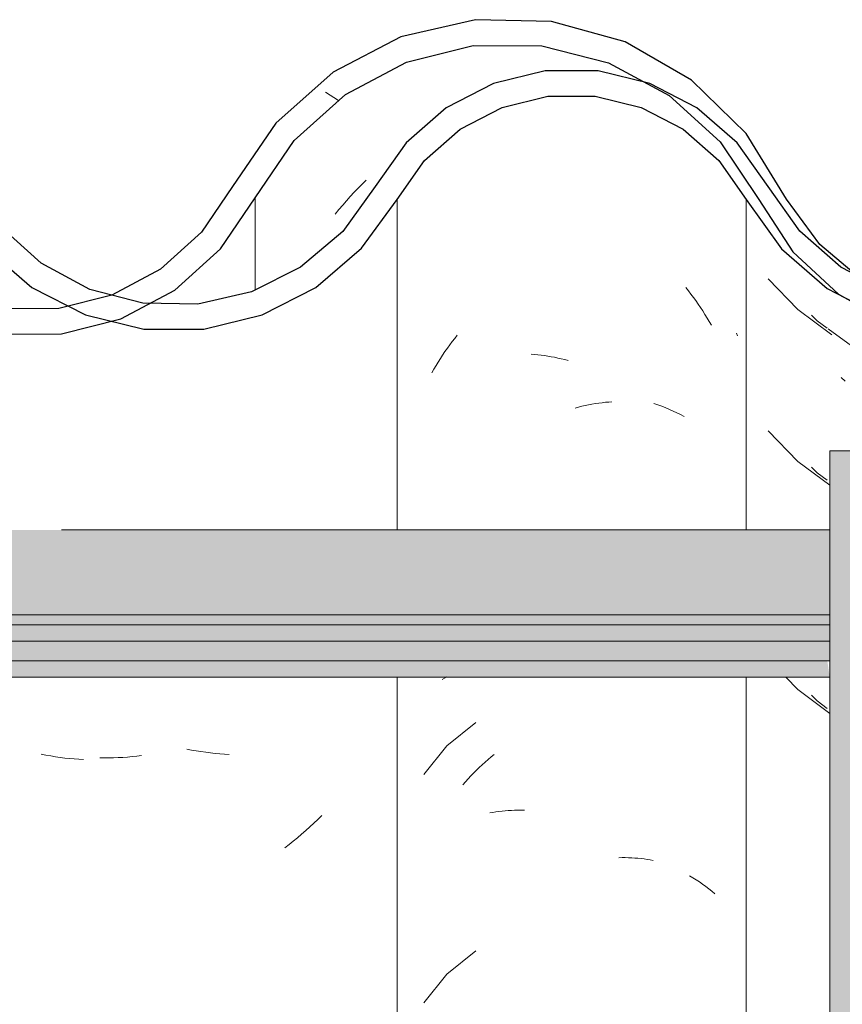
# Model space of a CAD drawing. Header units: metres. Extents: x -28.2 to 13.6, y -1.6 to 5.9.
# Tile 58 of 159: x -16.953 to -16.79, y 3.713 to 3.909. Entities that reach past the tile are written whole.
import ezdxf

# ---------------------------------------------------------------- set-up
doc = ezdxf.new("R2010")
doc.units = ezdxf.units.M
doc.layers.add('A-GLAZ-CWMG', color=7, linetype='Continuous', lineweight=5)
doc.layers.add('A-ROOF', color=7, linetype='Continuous', lineweight=5)
pattern_1 = [(50, (-14.575, 2.812), (0.364365, -0.031877), [0.0381, -0.4191]), (355, (-14.575, 2.812), (-0.070485, 0.382117), [0.03048, -0.33528]), (100.451, (-14.545, 2.81), (0.293886, 0.35023), [0.03238, -0.35618]), (46.184, (-14.575, 2.914), (0.54216, -0.084084), [0.05715, -0.62865]), (96.636, (-14.53, 2.907), (0.474805, 0.49485), [0.04857, -0.53427]), (351.184, (-14.575, 2.914), (0.47481, 0.49485), [0.04572, -0.50292]), (21, (-14.524, 2.888), (0.303226, -0.204528), [0.0381, -0.4191]), (326, (-14.524, 2.888), (0.123607, 0.36838), [0.03048, -0.33528]), (71.451, (-14.499, 2.871), (0.426833, 0.16384), [0.03238, -0.35618]), (37.5, (-14.575, 2.812), (0.0061807, 0.169108), [0.01676, -0.31445, 0.01676, -0.3236, -0.33655]), (37.5, (-14.575, 2.812), (0.0061807, 0.169108), [-0.67158, 0.01676, -0.31979]), (7.5, (-14.575, 2.812), (0.133641, 0.200358), [0.01676, -0.17729, 0.01676, -0.30683, -0.12827]), (7.5, (-14.575, 2.812), (0.133641, 0.200358), [-0.51765, 0.01676, -0.11151]), (327.5, (-14.688, 2.812), (0.2711816, -0.0114606), [0.01676, -0.11024, 0.01676, -0.37948, -0.52578]), (327.5, (-14.688, 2.812), (0.2711816, -0.0114606), [-0.52324, 0.01676, -0.50902]), (317.5, (-14.739, 2.812), (0.296258, 0.05085), [0.01676, -0.14834, 0.01676, -0.24638, -0.37338]), (317.5, (-14.739, 2.812), (0.296258, 0.05085), [-0.42824, 0.01676, -0.35662])]

# ---------------------------------------------------------------- blocks, each defined once
blk = doc.blocks.new('FP_26-D')
at = {"layer": 'A-GLAZ-CWMG', "color": 9, "true_color": 0xc0c0c0}
for p, q in [((-16.80472, 3.8572), (-16.79888, 3.85114)), ((-16.79888, 3.85114), (-16.79211, 3.84611)), ((-16.78948, 3.83694), (-16.7903, 3.83763)), ((-16.80472, 3.82706), (-16.79888, 3.82099)), ((-16.79888, 3.82099), (-16.79254, 3.81629)), ((-16.80125, 3.77825), (-16.79888, 3.77578)), ((-16.79888, 3.77578), (-16.79254, 3.77107))]:
    blk.add_line(p, q, dxfattribs=at)
blk = doc.blocks.new('FP_27-D')
at = {"layer": 'A-GLAZ-CWMG', "color": 9, "true_color": 0xc0c0c0}
for p, q in [((-16.82105, 3.85546), (-16.82055, 3.85482)), ((-16.82055, 3.85482), (-16.82005, 3.85418)), ((-16.82005, 3.85418), (-16.81956, 3.85353)), ((-16.81956, 3.85353), (-16.81909, 3.85287)), ((-16.81909, 3.85287), (-16.81862, 3.8522)), ((-16.81862, 3.8522), (-16.81816, 3.85152)), ((-16.81816, 3.85152), (-16.81771, 3.85083)), ((-16.81771, 3.85083), (-16.81727, 3.85013)), ((-16.81727, 3.85013), (-16.81683, 3.84943)), ((-16.81683, 3.84943), (-16.81641, 3.84872)), ((-16.81641, 3.84872), (-16.816, 3.84799)), ((-16.86786, 3.8441), (-16.86738, 3.84475)), ((-16.86738, 3.84475), (-16.86688, 3.84539)), ((-16.86688, 3.84539), (-16.86637, 3.84603)), ((-16.86927, 3.84209), (-16.86881, 3.84277)), ((-16.86881, 3.84277), (-16.86834, 3.84344)), ((-16.86834, 3.84344), (-16.86786, 3.8441)), ((-16.87059, 3.84), (-16.87016, 3.8407)), ((-16.87016, 3.8407), (-16.86972, 3.8414)), ((-16.86972, 3.8414), (-16.86927, 3.84209)), ((-16.85172, 3.84224), (-16.85107, 3.8422)), ((-16.85107, 3.8422), (-16.85041, 3.84213)), ((-16.85041, 3.84213), (-16.84975, 3.84206)), ((-16.84975, 3.84206), (-16.84909, 3.84197)), ((-16.84909, 3.84197), (-16.84843, 3.84187)), ((-16.84843, 3.84187), (-16.84776, 3.84176)), ((-16.84776, 3.84176), (-16.84709, 3.84164)), ((-16.84709, 3.84164), (-16.84642, 3.8415)), ((-16.84642, 3.8415), (-16.84575, 3.84135)), ((-16.84575, 3.84135), (-16.84508, 3.84119)), ((-16.84508, 3.84119), (-16.84441, 3.84101)), ((-16.87142, 3.83856), (-16.87101, 3.83928)), ((-16.87101, 3.83928), (-16.87059, 3.84)), ((-16.84302, 3.83159), (-16.84235, 3.83177)), ((-16.84235, 3.83177), (-16.84168, 3.83193)), ((-16.84168, 3.83193), (-16.84101, 3.83208)), ((-16.84101, 3.83208), (-16.84034, 3.83222)), ((-16.84034, 3.83222), (-16.83967, 3.83234)), ((-16.83967, 3.83234), (-16.839, 3.83246)), ((-16.839, 3.83246), (-16.83834, 3.83256)), ((-16.83834, 3.83256), (-16.83768, 3.83264)), ((-16.83768, 3.83264), (-16.83702, 3.83272)), ((-16.83702, 3.83272), (-16.83636, 3.83278)), ((-16.83636, 3.83278), (-16.83571, 3.83283)), ((-16.86891, 3.77805), (-16.86844, 3.77833)), ((-16.86937, 3.77776), (-16.86891, 3.77805)), ((-16.86269, 3.76923), (-16.86841, 3.76463)), ((-16.86841, 3.76463), (-16.87301, 3.75893)), ((-16.85967, 3.76244), (-16.85907, 3.76293)), ((-16.862, 3.76035), (-16.86143, 3.76089)), ((-16.86143, 3.76089), (-16.86085, 3.76141)), ((-16.86085, 3.76141), (-16.86026, 3.76193)), ((-16.86026, 3.76193), (-16.85967, 3.76244)), ((-16.86369, 3.75866), (-16.86313, 3.75923)), ((-16.86313, 3.75923), (-16.86257, 3.7598)), ((-16.86257, 3.7598), (-16.862, 3.76035)), ((-16.8653, 3.75688), (-16.86477, 3.75749)), ((-16.86477, 3.75749), (-16.86423, 3.75808)), ((-16.86423, 3.75808), (-16.86369, 3.75866)), ((-16.85992, 3.75134), (-16.85933, 3.75144)), ((-16.85933, 3.75144), (-16.85872, 3.75154)), ((-16.85872, 3.75154), (-16.85811, 3.75163)), ((-16.85811, 3.75163), (-16.8575, 3.7517)), ((-16.8575, 3.7517), (-16.85688, 3.75176)), ((-16.85688, 3.75176), (-16.85626, 3.75181)), ((-16.85626, 3.75181), (-16.85563, 3.75185)), ((-16.85563, 3.75185), (-16.855, 3.75187)), ((-16.855, 3.75187), (-16.85436, 3.75189)), ((-16.85436, 3.75189), (-16.85372, 3.75189)), ((-16.85372, 3.75189), (-16.85307, 3.75188)), ((-16.83436, 3.74246), (-16.83371, 3.74247)), ((-16.83371, 3.74247), (-16.83307, 3.74247)), ((-16.83307, 3.74247), (-16.83243, 3.74246)), ((-16.83243, 3.74246), (-16.8318, 3.74243)), ((-16.8318, 3.74243), (-16.83117, 3.74239)), ((-16.83117, 3.74239), (-16.83055, 3.74235)), ((-16.83055, 3.74235), (-16.82993, 3.74228)), ((-16.82993, 3.74228), (-16.82932, 3.74221)), ((-16.82932, 3.74221), (-16.82871, 3.74213)), ((-16.82871, 3.74213), (-16.8281, 3.74203)), ((-16.8281, 3.74203), (-16.82751, 3.74192)), ((-16.86269, 3.72402), (-16.86841, 3.71941)), ((-16.86841, 3.71941), (-16.87301, 3.71372))]:
    blk.add_line(p, q, dxfattribs=at)
blk = doc.blocks.new('FP_28-D')
at = {"layer": 'A-GLAZ-CWMG', "color": 9, "true_color": 0xc0c0c0}
for p, q in [((-16.92896, 3.76271), (-16.9299, 3.76259)), ((-16.91906, 3.7638), (-16.92, 3.76399)), ((-16.91812, 3.76363), (-16.91906, 3.7638)), ((-16.91719, 3.76348), (-16.91812, 3.76363)), ((-16.91625, 3.76335), (-16.91719, 3.76348)), ((-16.91532, 3.76323), (-16.91625, 3.76335)), ((-16.91438, 3.76314), (-16.91532, 3.76323)), ((-16.91346, 3.76305), (-16.91438, 3.76314)), ((-16.91253, 3.76299), (-16.91346, 3.76305)), ((-16.91161, 3.76294), (-16.91253, 3.76299)), ((-16.93635, 3.76225), (-16.93725, 3.76227)), ((-16.93544, 3.76225), (-16.93635, 3.76225)), ((-16.93452, 3.76227), (-16.93544, 3.76225)), ((-16.9336, 3.7623), (-16.93452, 3.76227)), ((-16.93268, 3.76235), (-16.9336, 3.7623)), ((-16.93176, 3.76241), (-16.93268, 3.76235)), ((-16.93083, 3.76249), (-16.93176, 3.76241)), ((-16.9299, 3.76259), (-16.93083, 3.76249)), ((-16.89481, 3.74928), (-16.89561, 3.74855)), ((-16.89402, 3.75003), (-16.89481, 3.74928)), ((-16.89324, 3.7508), (-16.89402, 3.75003)), ((-16.89723, 3.74712), (-16.89806, 3.74643)), ((-16.89642, 3.74783), (-16.89723, 3.74712)), ((-16.89561, 3.74855), (-16.89642, 3.74783)), ((-16.89973, 3.7451), (-16.90058, 3.74445)), ((-16.89889, 3.74576), (-16.89973, 3.7451)), ((-16.89806, 3.74643), (-16.89889, 3.74576))]:
    blk.add_line(p, q, dxfattribs=at)
blk = doc.blocks.new('Rectangular Mullion - Telha Fibrocimento - Ondulada-V22-D')
at = {"layer": 'A-GLAZ-CWMG', "true_color": 0x808080}
h = blk.add_hatch(dxfattribs=at)
h.set_pattern_fill('FP_4', color=8, style=0, pattern_type=2)
h.set_pattern_definition(pattern_1)
h.paths.add_polyline_path([(-16.38005, 3.84925), (-16.38602, 3.85024), (-16.38083, 3.8513), (-16.38035, 3.85003)])
h.paths.add_polyline_path([(-16.20276, 3.84479), (-16.19077, 3.8476), (-16.1798, 3.85325), (-16.1705, 3.86139), (-16.15649, 3.88151), (-16.14746, 3.88956), (-16.13683, 3.89525), (-16.12489, 3.89828), (-16.11188, 3.89817), (-16.09922, 3.89472), (-16.09024, 3.89013), (-16.08062, 3.88171), (-16.06584, 3.86263), (-16.05526, 3.85474), (-16.04305, 3.84978), (-16.04234, 3.85233), (-16.03819, 3.84914), (-16.02991, 3.84809), (-16.01696, 3.84973), (-16.01201, 3.85172), (-16.01292, 3.85426), (-16.01221, 3.85464), (-16.00637, 3.85771), (-16.00474, 3.85464), (-15.99364, 3.86308), (-15.98528, 3.87341), (-15.98893, 3.87548), (-15.98585, 3.88056), (-15.9975, 3.86618), (-16.00709, 3.85907), (-16.01812, 3.85462), (-16.03001, 3.85312), (-16.04305, 3.85517), (-16.05273, 3.85907), (-16.06259, 3.86652), (-16.06966, 3.87491), (-16.07351, 3.87332), (-16.08062, 3.88346), (-16.07773, 3.88611), (-16.08135, 3.88854), (-16.08524, 3.89002), (-16.08275, 3.88533), (-16.09024, 3.89192), (-16.0883, 3.89482), (-16.10156, 3.90091), (-16.11188, 3.90338), (-16.11315, 3.90072), (-16.11394, 3.90091), (-16.1268, 3.90091), (-16.13908, 3.89793), (-16.15042, 3.89205), (-16.16008, 3.88363), (-16.16091, 3.88363), (-16.16689, 3.87543), (-16.16632, 3.8748), (-16.16749, 3.87314), (-16.16843, 3.87314), (-16.17663, 3.86139), (-16.1835, 3.85538), (-16.19413, 3.84984), (-16.20702, 3.84697), (-16.21389, 3.84697), (-16.21164, 3.84966), (-16.21229, 3.84966), (-16.22309, 3.852), (-16.23302, 3.85688), (-16.24151, 3.86402), (-16.2491, 3.87466), (-16.25607, 3.88597), (-16.26697, 3.89657), (-16.28011, 3.90414), (-16.29662, 3.90826), (-16.31024, 3.90846), (-16.32453, 3.90514), (-16.33799, 3.89818), (-16.34935, 3.88808), (-16.36408, 3.86642), (-16.37221, 3.85911), (-16.38183, 3.85398), (-16.3867, 3.85235), (-16.38709, 3.85003), (-16.39051, 3.85178), (-16.39238, 3.8513), (-16.40394, 3.85141), (-16.41572, 3.8548), (-16.42351, 3.85886), (-16.43171, 3.86609), (-16.44603, 3.88678), (-16.45661, 3.8962), (-16.47107, 3.90331), (-16.48358, 3.90625), (-16.49688, 3.9063), (-16.51059, 3.90297), (-16.52313, 3.89645), (-16.53378, 3.88711), (-16.54193, 3.87548), (-16.53861, 3.87301), (-16.5477, 3.86206), (-16.55799, 3.8551), (-16.55937, 3.85771), (-16.56422, 3.85463), (-16.56592, 3.85426), (-16.56517, 3.85165), (-16.5717, 3.84951), (-16.58301, 3.84808), (-16.59202, 3.84978), (-16.59534, 3.85233), (-16.59605, 3.84978), (-16.60972, 3.85583), (-16.61884, 3.86262), (-16.60826, 3.85402), (-16.59957, 3.84949), (-16.58727, 3.84662), (-16.57589, 3.84663), (-16.56303, 3.85013), (-16.55355, 3.8551), (-16.5445, 3.86308), (-16.53014, 3.88364), (-16.52042, 3.8922), (-16.50898, 3.89818), (-16.49646, 3.90126), (-16.48278, 3.90106), (-16.4691, 3.89713), (-16.45963, 3.89216), (-16.44993, 3.88359), (-16.43434, 3.86178), (-16.42647, 3.85479), (-16.41357, 3.8486), (-16.40326, 3.84624), (-16.39182, 3.84628), (-16.3786, 3.85003), (-16.36934, 3.85498), (-16.36029, 3.86313), (-16.34572, 3.8846), (-16.33553, 3.89375), (-16.32347, 3.90015), (-16.30979, 3.90342), (-16.29468, 3.90289), (-16.28341, 3.90003), (-16.27139, 3.89356), (-16.26125, 3.88435), (-16.25361, 3.87295), (-16.24997, 3.87295), (-16.24548, 3.86663), (-16.24225, 3.86381), (-16.24662, 3.86237), (-16.23731, 3.85951), (-16.23963, 3.85587), (-16.23672, 3.85356), (-16.22697, 3.84816), (-16.21507, 3.84498), (-16.20573, 3.84484)])
h.paths.add_polyline_path([(-16.72745, 3.8633), (-16.72821, 3.86397), (-16.72709, 3.86502)])
h.paths.add_polyline_path([(-16.7669, 3.84695), (-16.75876, 3.84697), (-16.74713, 3.84984), (-16.7365, 3.85538), (-16.72745, 3.8633), (-16.72384, 3.8694), (-16.72119, 3.87351), (-16.72049, 3.87314), (-16.71932, 3.8748), (-16.71984, 3.87561), (-16.71358, 3.88408), (-16.71308, 3.88363), (-16.70342, 3.89205), (-16.68983, 3.89848), (-16.67882, 3.90094), (-16.66547, 3.90109), (-16.66488, 3.90338), (-16.65222, 3.90035), (-16.6413, 3.89482), (-16.64324, 3.89192), (-16.6428, 3.89153), (-16.63575, 3.88533), (-16.63824, 3.89002), (-16.63298, 3.88802), (-16.63073, 3.88611), (-16.63362, 3.88346), (-16.62625, 3.87295), (-16.62246, 3.87502), (-16.62017, 3.87295), (-16.62992, 3.88685), (-16.64059, 3.89619), (-16.65456, 3.90302), (-16.66694, 3.90594), (-16.68032, 3.90596), (-16.69388, 3.90265), (-16.70628, 3.89619), (-16.71742, 3.88614), (-16.7328, 3.86524), (-16.73938, 3.85951), (-16.74898, 3.85454), (-16.75946, 3.85198), (-16.77072, 3.85209), (-16.78236, 3.85539), (-16.77598, 3.85198), (-16.76553, 3.84926), (-16.76689, 3.84697)])
h.paths.add_polyline_path([(-15.86057, 3.84716), (-15.86057, 3.8486), (-15.86272, 3.84913), (-15.87378, 3.85436), (-15.88316, 3.85819), (-15.8926, 3.86529), (-15.9083, 3.88523), (-15.91991, 3.89379), (-15.93341, 3.89888), (-15.9455, 3.90037), (-15.94858, 3.9), (-15.95806, 3.89709), (-15.96909, 3.89073), (-15.97713, 3.88295), (-15.9674, 3.8898), (-15.95593, 3.89406), (-15.94346, 3.8952), (-15.93142, 3.89314), (-15.92222, 3.88947), (-15.91248, 3.88232), (-15.8993, 3.86529), (-15.89668, 3.86255), (-15.8895, 3.85638), (-15.88134, 3.85162), (-15.87118, 3.84829), (-15.86084, 3.84719)])
h.paths.add_polyline_path([(-16.92852, 3.84723), (-16.91662, 3.84723), (-16.90504, 3.85003), (-16.89443, 3.85546), (-16.88536, 3.86325), (-16.8718, 3.88159), (-16.8658, 3.88684), (-16.85748, 3.89117), (-16.84839, 3.8934), (-16.83845, 3.89325), (-16.82877, 3.89056), (-16.82161, 3.88684), (-16.81425, 3.88025), (-16.8021, 3.86313), (-16.79302, 3.85526), (-16.79197, 3.85526), (-16.79263, 3.85587), (-16.79077, 3.85965), (-16.79983, 3.86257), (-16.79549, 3.86402), (-16.79983, 3.86852), (-16.803, 3.87298), (-16.80661, 3.87295), (-16.8152, 3.88521), (-16.82439, 3.89356), (-16.83088, 3.89657), (-16.83903, 3.89842), (-16.84968, 3.89824), (-16.85919, 3.89592), (-16.86855, 3.89106), (-16.87651, 3.88412), (-16.88909, 3.86661), (-16.89872, 3.85887), (-16.90718, 3.85462), (-16.9178, 3.85218), (-16.92756, 3.85218), (-16.93492, 3.84878), (-16.93304, 3.84832)])
h.paths.add_polyline_path([(-16.93305, 3.84925), (-16.93383, 3.8513), (-16.93772, 3.85003), (-16.93483, 3.84954)])
h.paths.add_polyline_path([(-16.94009, 3.85003), (-16.93923, 3.85286), (-16.93492, 3.85398), (-16.94009, 3.85557), (-16.95065, 3.86193), (-16.95817, 3.8694), (-16.96314, 3.87669), (-16.96682, 3.87295), (-16.95978, 3.86325), (-16.94884, 3.85451), (-16.94482, 3.85245)])
h.paths.add_polyline_path([(-16.58741, 3.85054), (-16.58727, 3.85163), (-16.59099, 3.85255), (-16.5879, 3.85081)])
h.paths.add_polyline_path([(-16.03441, 3.85054), (-16.03799, 3.85255), (-16.03427, 3.85163)])
h.paths.add_polyline_path([(-16.61904, 3.86328), (-16.61559, 3.86641), (-16.62094, 3.8694), (-16.6193, 3.86411)])
h.paths.add_polyline_path([(-16.06604, 3.86328), (-16.06746, 3.8694), (-16.06285, 3.86618), (-16.06584, 3.86346)])
h.paths.add_polyline_path([(-16.17445, 3.8633), (-16.17445, 3.86468), (-16.17521, 3.86397)])
at = {"layer": 'A-GLAZ-CWMG'}
for p, q in [((-16.87832, 3.80742), (-16.87832, 3.87295)), ((-16.8091, 3.80742), (-16.8091, 3.87295)), ((-16.87832, 3.54319), (-16.87832, 3.77825)), ((-16.8091, 3.54319), (-16.8091, 3.77825))]:
    blk.add_line(p, q, dxfattribs=at)
at = {"layer": 'A-GLAZ-CWMG', "lineweight": 25, "flags": 128}
for points in [[(-16.80477, 3.87548), (-16.8109, 3.88412), (-16.81887, 3.89106), (-16.82823, 3.89592), (-16.83845, 3.89842), (-16.84897, 3.89842), (-16.85919, 3.89592), (-16.86855, 3.89106), (-16.87651, 3.88412), (-16.88264, 3.87548)], [(-16.87832, 3.87295), (-16.87288, 3.88065), (-16.8658, 3.88684), (-16.85748, 3.89117), (-16.84839, 3.8934), (-16.83903, 3.8934), (-16.82993, 3.89117), (-16.82161, 3.88684), (-16.81454, 3.88065), (-16.8091, 3.87295)], [(-16.88264, 3.87548), (-16.88909, 3.86661), (-16.89743, 3.85952), (-16.90718, 3.85462), (-16.9178, 3.85218), (-16.92869, 3.85235), (-16.93923, 3.8551), (-16.94884, 3.86029), (-16.95696, 3.86763), (-16.96314, 3.87669)], [(-16.72493, 3.87548), (-16.73121, 3.86663), (-16.73938, 3.85951), (-16.74898, 3.85454), (-16.75946, 3.85198), (-16.77024, 3.85198), (-16.78072, 3.85454), (-16.79031, 3.85951), (-16.79848, 3.86663), (-16.80477, 3.87548)], [(-16.96682, 3.87295), (-16.95978, 3.86325), (-16.9507, 3.85546), (-16.94009, 3.85003), (-16.92852, 3.84723), (-16.91662, 3.84723), (-16.90504, 3.85003), (-16.89443, 3.85546), (-16.88536, 3.86325), (-16.87832, 3.87295)], [(-16.8091, 3.87295), (-16.8021, 3.86313), (-16.79302, 3.85526), (-16.78236, 3.84976), (-16.77072, 3.84694), (-16.75876, 3.84697), (-16.74713, 3.84984), (-16.7365, 3.85538), (-16.72745, 3.8633), (-16.72049, 3.87314)]]:
    blk.add_lwpolyline(points, dxfattribs=at)
at = {"layer": 'A-GLAZ-CWMG'}
for name in ['FP_26-D', 'FP_28-D', 'FP_27-D']:
    blk.add_blockref(name, (0, 0), dxfattribs=at)
blk = doc.blocks.new('FP_47-D')
at = {"layer": 'A-GLAZ-CWMG', "color": 9, "true_color": 0xc0c0c0}
for p, q in [((-16.79612, 3.85001), (-16.79503, 3.84889)), ((-16.79503, 3.84889), (-16.79302, 3.84742)), ((-16.79283, 3.84728), (-16.78822, 3.84391)), ((-16.79612, 3.81987), (-16.79503, 3.81875)), ((-16.79503, 3.81875), (-16.79302, 3.81728)), ((-16.79612, 3.77465), (-16.79503, 3.77354)), ((-16.79503, 3.77354), (-16.79302, 3.77206))]:
    blk.add_line(p, q, dxfattribs=at)
blk = doc.blocks.new('FP_48-D')
at = {"layer": 'A-GLAZ-CWMG', "color": 9, "true_color": 0xc0c0c0}
for p, q in [((-16.88603, 3.87517), (-16.88523, 3.87597)), ((-16.88523, 3.87597), (-16.88443, 3.87676)), ((-16.88758, 3.87352), (-16.88681, 3.87435)), ((-16.88681, 3.87435), (-16.88603, 3.87517)), ((-16.88909, 3.87181), (-16.88834, 3.87267)), ((-16.88834, 3.87267), (-16.88758, 3.87352)), ((-16.89056, 3.87004), (-16.88983, 3.87093)), ((-16.88983, 3.87093), (-16.88909, 3.87181)), ((-16.811, 3.8464), (-16.81079, 3.84588)), ((-16.82738, 3.83252), (-16.82659, 3.83225)), ((-16.82659, 3.83225), (-16.82582, 3.83196)), ((-16.82582, 3.83196), (-16.82505, 3.83165)), ((-16.82505, 3.83165), (-16.8243, 3.83133)), ((-16.8243, 3.83133), (-16.82356, 3.831)), ((-16.82356, 3.831), (-16.82283, 3.83065)), ((-16.82283, 3.83065), (-16.82211, 3.83029)), ((-16.82211, 3.83029), (-16.8214, 3.82992)), ((-16.82036, 3.7389), (-16.81968, 3.73849)), ((-16.81968, 3.73849), (-16.81902, 3.73808)), ((-16.81902, 3.73808), (-16.81837, 3.73765)), ((-16.81837, 3.73765), (-16.81773, 3.73721)), ((-16.81773, 3.73721), (-16.81711, 3.73675)), ((-16.81711, 3.73675), (-16.8165, 3.73629)), ((-16.8165, 3.73629), (-16.8159, 3.73581)), ((-16.8159, 3.73581), (-16.81532, 3.73532))]:
    blk.add_line(p, q, dxfattribs=at)
blk = doc.blocks.new('FP_49-D')
at = {"layer": 'A-GLAZ-CWMG', "color": 9, "true_color": 0xc0c0c0}
for p, q in [((-16.94791, 3.76281), (-16.94885, 3.763)), ((-16.94697, 3.76264), (-16.94791, 3.76281)), ((-16.94603, 3.76248), (-16.94697, 3.76264)), ((-16.9451, 3.76234), (-16.94603, 3.76248)), ((-16.94416, 3.76222), (-16.9451, 3.76234)), ((-16.94323, 3.76212), (-16.94416, 3.76222)), ((-16.9423, 3.76203), (-16.94323, 3.76212)), ((-16.94137, 3.76196), (-16.9423, 3.76203)), ((-16.94045, 3.7619), (-16.94137, 3.76196))]:
    blk.add_line(p, q, dxfattribs=at)
blk = doc.blocks.new('Rectangular Mullion - Telha Fibrocimento - Ondulada-V36-D')
at = {"layer": 'A-GLAZ-CWMG', "true_color": 0x808080}
h = blk.add_hatch(dxfattribs=at)
h.set_pattern_fill('FP_4', color=8, style=0, pattern_type=2)
h.set_pattern_definition(pattern_1)
h.paths.add_polyline_path([(-16.93305, 3.84925), (-16.93902, 3.85024), (-16.93383, 3.8513), (-16.93335, 3.85003)])
h.paths.add_polyline_path([(-16.75576, 3.84479), (-16.74377, 3.8476), (-16.7328, 3.85325), (-16.7235, 3.86139), (-16.70949, 3.88151), (-16.70046, 3.88956), (-16.68983, 3.89525), (-16.67789, 3.89828), (-16.66488, 3.89817), (-16.65222, 3.89472), (-16.64324, 3.89013), (-16.63362, 3.88171), (-16.61884, 3.86263), (-16.60826, 3.85474), (-16.59605, 3.84978), (-16.59534, 3.85233), (-16.59119, 3.84914), (-16.58291, 3.84809), (-16.56996, 3.84973), (-16.56501, 3.85172), (-16.56592, 3.85426), (-16.56521, 3.85464), (-16.55937, 3.85771), (-16.55774, 3.85464), (-16.54664, 3.86308), (-16.53828, 3.87341), (-16.54193, 3.87548), (-16.53885, 3.88056), (-16.5505, 3.86618), (-16.56009, 3.85907), (-16.57112, 3.85462), (-16.58301, 3.85312), (-16.59605, 3.85517), (-16.60573, 3.85907), (-16.61559, 3.86652), (-16.62266, 3.87491), (-16.62651, 3.87332), (-16.63362, 3.88346), (-16.63073, 3.88611), (-16.63435, 3.88854), (-16.63824, 3.89002), (-16.63575, 3.88533), (-16.64324, 3.89192), (-16.6413, 3.89482), (-16.65456, 3.90091), (-16.66488, 3.90338), (-16.66615, 3.90072), (-16.66694, 3.90091), (-16.6798, 3.90091), (-16.69208, 3.89793), (-16.70342, 3.89205), (-16.71308, 3.88363), (-16.71391, 3.88363), (-16.71989, 3.87543), (-16.71932, 3.8748), (-16.72049, 3.87314), (-16.72143, 3.87314), (-16.72963, 3.86139), (-16.7365, 3.85538), (-16.74713, 3.84984), (-16.76002, 3.84697), (-16.76689, 3.84697), (-16.76464, 3.84966), (-16.76529, 3.84966), (-16.77609, 3.852), (-16.78602, 3.85688), (-16.79461, 3.86414), (-16.8021, 3.87466), (-16.80907, 3.88597), (-16.81997, 3.89657), (-16.8332, 3.90416), (-16.84962, 3.90826), (-16.86324, 3.90846), (-16.87753, 3.90514), (-16.89099, 3.89818), (-16.90235, 3.88808), (-16.91708, 3.86642), (-16.92521, 3.85911), (-16.93483, 3.85398), (-16.9397, 3.85235), (-16.94009, 3.85003), (-16.94351, 3.85178), (-16.94538, 3.8513), (-16.95694, 3.85141), (-16.96872, 3.8548), (-16.97651, 3.85886), (-16.98471, 3.86609), (-16.99903, 3.88678), (-17.00961, 3.8962), (-17.02407, 3.90331), (-17.03658, 3.90625), (-17.04988, 3.9063), (-17.06478, 3.90235), (-17.07613, 3.89645), (-17.08678, 3.88711), (-17.09493, 3.87548), (-17.09161, 3.87301), (-17.1007, 3.86206), (-17.11099, 3.8551), (-17.11237, 3.85771), (-17.11722, 3.85463), (-17.11892, 3.85426), (-17.11817, 3.85165), (-17.1247, 3.84951), (-17.13601, 3.84808), (-17.14502, 3.84978), (-17.14834, 3.85233), (-17.14905, 3.84978), (-17.16272, 3.85583), (-17.17184, 3.86262), (-17.16126, 3.85402), (-17.15257, 3.84949), (-17.14027, 3.84662), (-17.12889, 3.84663), (-17.11722, 3.84951), (-17.10655, 3.8551), (-17.0975, 3.86308), (-17.08314, 3.88364), (-17.07342, 3.8922), (-17.06198, 3.89818), (-17.04946, 3.90126), (-17.03578, 3.90106), (-17.0221, 3.89713), (-17.01263, 3.89216), (-17.00293, 3.88359), (-16.98734, 3.86178), (-16.97947, 3.85479), (-16.96657, 3.8486), (-16.95626, 3.84624), (-16.94482, 3.84628), (-16.9316, 3.85003), (-16.92234, 3.85498), (-16.91329, 3.86313), (-16.89872, 3.8846), (-16.88853, 3.89375), (-16.87647, 3.90015), (-16.86279, 3.90342), (-16.84768, 3.90289), (-16.83641, 3.90003), (-16.82439, 3.89356), (-16.81425, 3.88435), (-16.80661, 3.87295), (-16.80297, 3.87295), (-16.79848, 3.86663), (-16.79525, 3.86381), (-16.79962, 3.86237), (-16.79031, 3.85951), (-16.79263, 3.85587), (-16.78972, 3.85356), (-16.77997, 3.84816), (-16.76807, 3.84498), (-16.75601, 3.8448)])
h.paths.add_polyline_path([(-17.28045, 3.8633), (-17.28121, 3.86397), (-17.28009, 3.86502)])
h.paths.add_polyline_path([(-17.3199, 3.84695), (-17.31176, 3.84697), (-17.30013, 3.84984), (-17.2895, 3.85538), (-17.28045, 3.8633), (-17.27684, 3.8694), (-17.27419, 3.87351), (-17.27349, 3.87314), (-17.27232, 3.8748), (-17.27284, 3.87561), (-17.26658, 3.88408), (-17.26608, 3.88363), (-17.25642, 3.89205), (-17.24283, 3.89848), (-17.23269, 3.90094), (-17.21847, 3.90109), (-17.21788, 3.90338), (-17.20522, 3.90035), (-17.1943, 3.89482), (-17.19624, 3.89192), (-17.1958, 3.89153), (-17.18875, 3.88533), (-17.19124, 3.89002), (-17.18598, 3.88802), (-17.18373, 3.88611), (-17.18662, 3.88346), (-17.17925, 3.87295), (-17.17546, 3.87502), (-17.17317, 3.87295), (-17.18292, 3.88685), (-17.19359, 3.89619), (-17.20756, 3.90302), (-17.21994, 3.90594), (-17.23332, 3.90596), (-17.24688, 3.90265), (-17.25928, 3.89619), (-17.26983, 3.88697), (-17.2858, 3.86524), (-17.29238, 3.85951), (-17.30198, 3.85454), (-17.31246, 3.85198), (-17.32372, 3.85209), (-17.33536, 3.85539), (-17.32898, 3.85198), (-17.31853, 3.84926), (-17.31989, 3.84697)])
h.paths.add_polyline_path([(-16.41357, 3.84716), (-16.41357, 3.8486), (-16.41572, 3.84913), (-16.42678, 3.85436), (-16.43616, 3.85819), (-16.4456, 3.86529), (-16.4613, 3.88523), (-16.47291, 3.89379), (-16.48641, 3.89888), (-16.49835, 3.90039), (-16.50158, 3.9), (-16.51106, 3.89709), (-16.52209, 3.89073), (-16.53013, 3.88295), (-16.5204, 3.8898), (-16.50893, 3.89406), (-16.49646, 3.8952), (-16.48442, 3.89314), (-16.47522, 3.88947), (-16.46548, 3.88232), (-16.4523, 3.86529), (-16.44968, 3.86255), (-16.4425, 3.85638), (-16.43434, 3.85162), (-16.42418, 3.84829), (-16.41384, 3.84719)])
h.paths.add_polyline_path([(-17.47534, 3.84723), (-17.46962, 3.84723), (-17.45804, 3.85003), (-17.44743, 3.85546), (-17.43836, 3.86325), (-17.42588, 3.88065), (-17.4188, 3.88684), (-17.41048, 3.89117), (-17.40139, 3.8934), (-17.39145, 3.89325), (-17.38177, 3.89056), (-17.37355, 3.8859), (-17.36725, 3.88025), (-17.3551, 3.86313), (-17.34602, 3.85526), (-17.34497, 3.85526), (-17.34563, 3.85587), (-17.34377, 3.85965), (-17.35283, 3.86257), (-17.34849, 3.86402), (-17.35283, 3.86852), (-17.356, 3.87298), (-17.35961, 3.87295), (-17.3682, 3.88521), (-17.37739, 3.89356), (-17.38388, 3.89657), (-17.39203, 3.89842), (-17.40268, 3.89824), (-17.41219, 3.89592), (-17.42155, 3.89106), (-17.42951, 3.88412), (-17.44209, 3.86661), (-17.45172, 3.85887), (-17.46018, 3.85462), (-17.4708, 3.85218), (-17.48056, 3.85218), (-17.48792, 3.84878), (-17.48152, 3.84723)])
h.paths.add_polyline_path([(-17.48605, 3.84925), (-17.48683, 3.8513), (-17.49072, 3.85003), (-17.48783, 3.84954)])
h.paths.add_polyline_path([(-17.49309, 3.85003), (-17.49223, 3.85286), (-17.48792, 3.85398), (-17.49309, 3.85557), (-17.50365, 3.86193), (-17.51117, 3.8694), (-17.51614, 3.87669), (-17.51982, 3.87295), (-17.51278, 3.86325), (-17.50184, 3.85451), (-17.49782, 3.85245)])
h.paths.add_polyline_path([(-16.58741, 3.85054), (-16.59099, 3.85255), (-16.58727, 3.85163)])
h.paths.add_polyline_path([(-17.14041, 3.85054), (-17.14027, 3.85163), (-17.14399, 3.85255), (-17.1409, 3.85081)])
h.paths.add_polyline_path([(-16.61904, 3.86328), (-16.62046, 3.8694), (-16.61585, 3.86618), (-16.61884, 3.86346)])
h.paths.add_polyline_path([(-17.17204, 3.86328), (-17.16859, 3.86641), (-17.17394, 3.8694), (-17.1723, 3.86411)])
h.paths.add_polyline_path([(-16.72745, 3.8633), (-16.72745, 3.86468), (-16.72821, 3.86397)])
at = {"layer": 'A-GLAZ-CWMG'}
blk.add_line((-16.90643, 3.855), (-16.90643, 3.87324), dxfattribs=at)
at = {"layer": 'A-GLAZ-CWMG', "lineweight": 25, "flags": 128}
for points in [[(-16.80108, 3.873), (-16.80907, 3.88597), (-16.81997, 3.89657), (-16.83311, 3.90414), (-16.84768, 3.90822), (-16.86279, 3.90856), (-16.87753, 3.90514), (-16.89099, 3.89818), (-16.90235, 3.88808), (-16.91091, 3.87548)], [(-16.90643, 3.87324), (-16.89872, 3.8846), (-16.88853, 3.89375), (-16.87647, 3.90015), (-16.86324, 3.90342), (-16.84962, 3.90338), (-16.83641, 3.90003), (-16.82439, 3.89356), (-16.81425, 3.88435), (-16.80661, 3.87295)], [(-16.91091, 3.87548), (-16.91708, 3.86642), (-16.92521, 3.85911), (-16.93483, 3.85398), (-16.94538, 3.8513), (-16.95626, 3.85125), (-16.96684, 3.85382), (-16.97651, 3.85886), (-16.98471, 3.86609), (-16.99097, 3.87509)], [(-16.71993, 3.87548), (-16.72594, 3.86612), (-16.73399, 3.85847), (-16.74361, 3.853), (-16.75425, 3.85), (-16.76529, 3.84966), (-16.77609, 3.852), (-16.78602, 3.85688), (-16.79451, 3.86402), (-16.80108, 3.873)], [(-16.9955, 3.87295), (-16.98858, 3.86288), (-16.97947, 3.85479), (-16.96872, 3.84913), (-16.95694, 3.84624), (-16.94482, 3.84628), (-16.93305, 3.84925), (-16.92234, 3.85498), (-16.91329, 3.86313), (-16.90643, 3.87324)], [(-16.80661, 3.87295), (-16.79983, 3.86257), (-16.79077, 3.85414), (-16.77997, 3.84816), (-16.76807, 3.84498), (-16.75576, 3.84479), (-16.74377, 3.8476), (-16.7328, 3.85325), (-16.7235, 3.86139), (-16.7164, 3.87156)]]:
    blk.add_lwpolyline(points, dxfattribs=at)
at = {"layer": 'A-GLAZ-CWMG'}
for name in ['FP_48-D', 'FP_47-D', 'FP_49-D']:
    blk.add_blockref(name, (0, 0), dxfattribs=at)
blk = doc.blocks.new('LONGARINA_STEEL_FRAME - LONGARINA_STEEL_FRAME-1917798-D')
at = {"layer": 'A-ROOF', "true_color": 0x9fa09c}
h = blk.add_hatch(color=253, dxfattribs=at)
h.paths.add_polyline_path([(-18.08004, 3.68355), (-18.04504, 3.68355), (-18.04504, 3.69366), (-18.05004, 3.69366), (-18.05004, 3.6886), (-18.07504, 3.6886), (-18.07504, 3.81804), (-18.05004, 3.81804), (-18.05004, 3.81298), (-18.04504, 3.81298), (-18.04504, 3.82309), (-18.08004, 3.82309), (-18.08004, 3.77825)])
h.paths.add_polyline_path([(-16.75758, 3.68355), (-16.75754, 3.68355), (-16.75754, 3.69366), (-16.76254, 3.69366), (-16.76254, 3.6886), (-16.78754, 3.6886), (-16.78754, 3.81804), (-16.76254, 3.81804), (-16.76254, 3.81298), (-16.75754, 3.81298), (-16.75754, 3.82309), (-16.79254, 3.82309), (-16.79254, 3.68355), (-16.76254, 3.68355)])
h.paths.add_polyline_path([(-15.47004, 3.68355), (-15.47004, 3.82309), (-15.50504, 3.82309), (-15.50504, 3.81298), (-15.50004, 3.81298), (-15.50004, 3.81804), (-15.47504, 3.81804), (-15.47504, 3.6886), (-15.50004, 3.6886), (-15.50004, 3.69366), (-15.50504, 3.69366), (-15.50504, 3.68355), (-15.47204, 3.68355)])
h = blk.add_hatch(color=253, dxfattribs=at)
h.paths.add_polyline_path([(-18.04504, 3.79061), (-16.79254, 3.79061), (-16.79254, 3.80742), (-17.30207, 3.80742), (-17.30876, 3.80589), (-17.32107, 3.80607), (-17.32624, 3.80742), (-18.04504, 3.80742)])
h.paths.add_polyline_path([(-15.50504, 3.79061), (-15.50504, 3.80742), (-15.64307, 3.80742), (-15.64976, 3.80589), (-15.66207, 3.80607), (-15.66724, 3.80742), (-16.19607, 3.80742), (-16.20276, 3.80589), (-16.21507, 3.80607), (-16.22024, 3.80742), (-16.74907, 3.80742), (-16.75754, 3.80548), (-16.75754, 3.79061), (-15.55954, 3.79061)])
h = blk.add_hatch(color=253, dxfattribs=at)
h.paths.add_polyline_path([(-16.8718, 3.78863), (-16.79254, 3.78863), (-16.79254, 3.79061), (-18.04504, 3.79061), (-18.04504, 3.78863), (-16.89544, 3.78863)])
h.paths.add_polyline_path([(-15.50504, 3.78863), (-15.50504, 3.79061), (-16.75754, 3.79061), (-16.75754, 3.78863), (-15.55954, 3.78863)])
h = blk.add_hatch(color=253, dxfattribs=at)
h.paths.add_polyline_path([(-18.04504, 3.78537), (-16.79254, 3.78537), (-16.79254, 3.78863), (-18.04504, 3.78863), (-18.04504, 3.78764)])
h.paths.add_polyline_path([(-15.50504, 3.78537), (-15.50504, 3.78863), (-16.75754, 3.78863), (-16.75754, 3.78537), (-15.55954, 3.78537)])
h = blk.add_hatch(color=253, dxfattribs=at)
h.paths.add_polyline_path([(-16.79254, 3.78151), (-16.79254, 3.78537), (-18.04504, 3.78537), (-18.04504, 3.78151), (-16.79461, 3.78151)])
h.paths.add_polyline_path([(-15.50504, 3.78151), (-15.50504, 3.78537), (-16.75754, 3.78537), (-16.75754, 3.78151), (-15.55954, 3.78151)])
h = blk.add_hatch(color=253, dxfattribs=at)
h.paths.add_polyline_path([(-15.55954, 3.77825), (-15.50504, 3.77825), (-15.50504, 3.78151), (-16.75754, 3.78151), (-16.75754, 3.77825), (-15.56015, 3.77825)])
h.paths.add_polyline_path([(-18.04504, 3.77825), (-16.79254, 3.77825), (-16.79302, 3.78151), (-18.04504, 3.78151)])
at = {"layer": 'A-ROOF', "lineweight": 15}
for p, q in [((-16.79254, 3.82309), (-16.79254, 3.68355)), ((-16.75754, 3.82309), (-16.79254, 3.82309))]:
    blk.add_line(p, q, dxfattribs=at)
at = {"layer": 'A-ROOF'}
for p, q in [((-16.79254, 3.80742), (-16.94482, 3.80742)), ((-16.79254, 3.79061), (-18.04504, 3.79061)), ((-16.79254, 3.78863), (-18.04504, 3.78863)), ((-16.79254, 3.78537), (-18.04504, 3.78537)), ((-16.79254, 3.78151), (-18.04504, 3.78151)), ((-16.79254, 3.77825), (-18.04504, 3.77825))]:
    blk.add_line(p, q, dxfattribs=at)

msp = doc.modelspace()

# ---------------------------------------------------------------- block references
at = {"layer": 'A-GLAZ-CWMG'}
for name in ['Rectangular Mullion - Telha Fibrocimento - Ondulada-V36-D', 'Rectangular Mullion - Telha Fibrocimento - Ondulada-V22-D']:
    msp.add_blockref(name, (0, 0), dxfattribs=at)
at = {"layer": 'A-ROOF'}
msp.add_blockref('LONGARINA_STEEL_FRAME - LONGARINA_STEEL_FRAME-1917798-D', (0, 0), dxfattribs=at)

doc.saveas('drawing.dxf')
